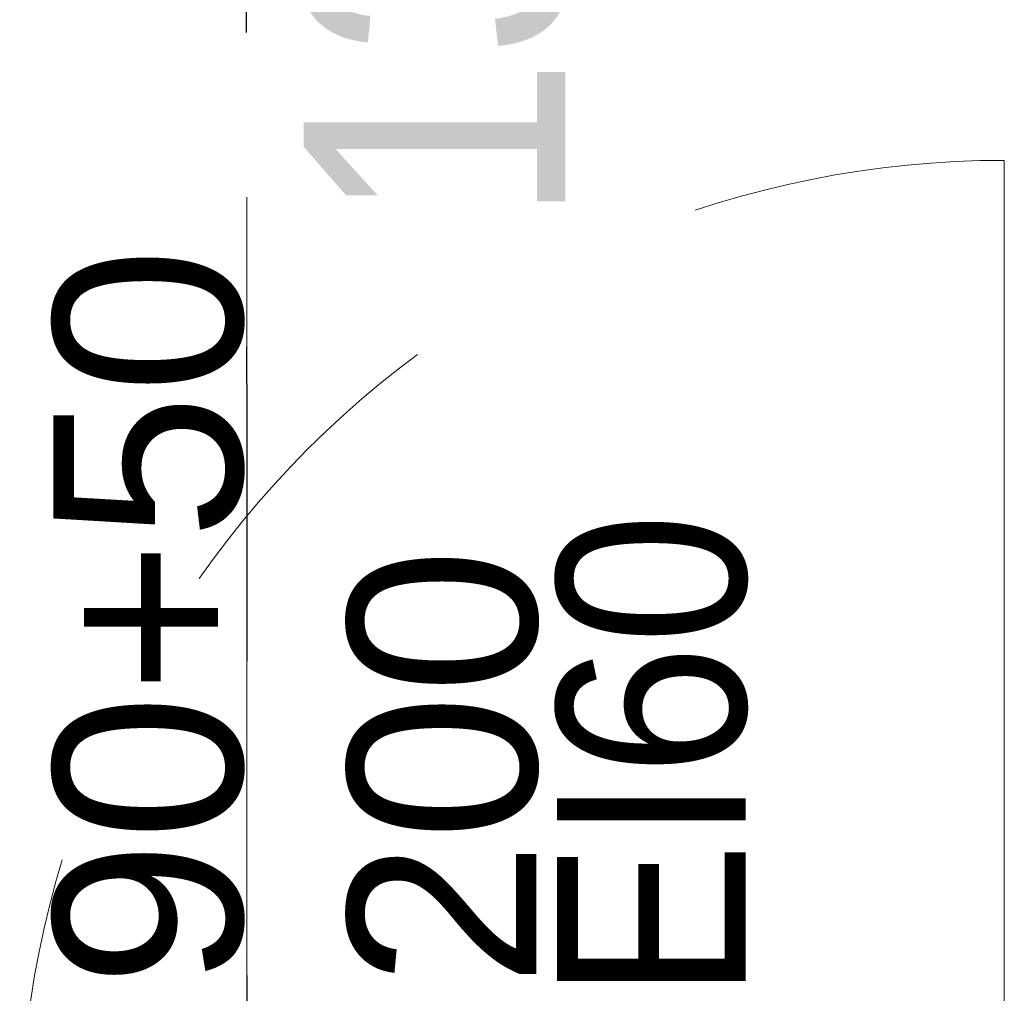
# Model space of a CAD drawing. Header units: centimetres. Extents: x -1631 to 21770, y -8842 to 3590.
# Tile 67 of 133: x 392 to 486, y 1035 to 1128. Entities that reach past the tile are written whole.
import ezdxf

# ---------------------------------------------------------------- set-up
doc = ezdxf.new("R2010")
doc.units = ezdxf.units.CM
doc.linetypes.add('Dash', pattern=[60, 30, -30])
for name, color, linetype, lineweight in [('A-DETL', 90, 'Continuous', 9), ('A-DOOR', 31, 'Continuous', 13), ('A-DOOR-HDLN', 31, 'Dash', 9), ('A-DOOR-IDEN', 31, 'Continuous', 13), ('G-ANNO-TEXT', 231, 'Continuous', 13)]:
    doc.layers.add(name, color=color, linetype=linetype, lineweight=lineweight)
doc.styles.add('Arial', font='arial.ttf', dxfattribs={"width": 0.9, "height": 18})
doc.styles.add('Arial Narrow_4', font='ARIALN.TTF', dxfattribs={"height": 25})
doc.styles.add('Arial_8', font='arial.ttf', dxfattribs={"height": 18})

# ---------------------------------------------------------------- blocks, each defined once
blk = doc.blocks.new('Schueco_FWS_ADS-75-SimplySmart_inw_Family-02 - FWS SI insert unit 90-2368450-6_piętro IV __13_80 m_ - stan projektowany')
at = {"layer": 'A-DOOR'}
blk.add_line((-72.3, -7.6), (-72.3, -101.55), dxfattribs=at)
at = {"layer": 'A-DOOR-HDLN'}
for centre, radius, start, end in [((-72.3, -7.6), 93.95, 270, 0), ((72.3, -7.6), 50.65, 180, 270)]:
    blk.add_arc(centre, radius, start, end, dxfattribs=at)
blk = doc.blocks.new('etykieta drzwi wymiar i kategoria - Aluprof Curtain Door - etykieta drzwi 1S góra-2374516-6_piętro IV __13_80 m_ - stan projektowany')
at = {"layer": 'A-DOOR-IDEN'}
for q in [(0, 0.59844), (0, -0.59844)]:
    blk.add_line((0, 0), q, dxfattribs=at)

msp = doc.modelspace()

# ---------------------------------------------------------------- linework, layer by layer
at = {"layer": 'A-DETL', "linetype": 'Dash', "lineweight": 25}
msp.add_open_spline([(-555.623, 1472.575), (-478.908, 1472.575), (-450.623, 1472.575), (-439.123, 1472.575), (-439.123, 1461.075), (-439.123, 1432.79), (-439.123, 1329.11), (-439.123, 1326.281), (-439.123, 1289.326), (-402.167, 1289.326), (-399.339, 1289.326), (54.377, 1289.326), (347.204, 1289.326), (391.666, 1289.326), (413.877, 1267.114), (413.877, 1211.148), (413.877, 1019.9)], degree=3, knots=[0, 0, 0, 0, 1.274059, 1.834911, 2.395763, 3.964714, 5.438832, 7.007784, 7.847024, 8.686264, 14.083246, 22.278473, 30.929004, 34.961158, 36.402966, 39.45005, 39.45005, 39.45005, 39.45005], dxfattribs=at)

# ---------------------------------------------------------------- block references
at = {"layer": 'A-DOOR', "rotation": 180}
msp.add_blockref('Schueco_FWS_ADS-75-SimplySmart_inw_Family-02 - FWS SI insert unit 90-2368450-6_piętro IV __13_80 m_ - stan projektowany', (413.877, 1013.376), dxfattribs=at)
at = {"layer": 'A-DOOR-IDEN', "xscale": 99.99999999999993, "yscale": 99.99999999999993, "zscale": 99.99999999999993}
msp.add_blockref('etykieta drzwi wymiar i kategoria - Aluprof Curtain Door - etykieta drzwi 1S góra-2374516-6_piętro IV __13_80 m_ - stan projektowany', (413.877, 1051.568), dxfattribs=at)

# ---------------------------------------------------------------- texts
at = {"layer": 'A-DOOR-IDEN', "insert": (418.598, 1036.01), "char_height": 18, "width": 70.8, "attachment_point": 4, "rotation": 90, "line_spacing_factor": 0.936439, "style": 'Arial_8'}
msp.add_mtext('\\pt127.00008,253.99998,381.00006,507.99996,635.00004,761.99994,889.00002,1015.99992,1143,1270.00008,1396.99998,1524.00006,1650.99996,1778.00004,1904.99994,2032.00002,2158.99992,2286,2413.00008,2539.99998,2667.00006,2793.99996,2921.00004,3047.99994,3175.00002,3301.99992,3429,3556.00008,3682.99998,3810.00006,3936.99996,4064.00004;90+50\\P200', dxfattribs=at)
at = {"layer": 'G-ANNO-TEXT', "color": 11, "insert": (419.287, 1108.822), "char_height": 25, "width": 104.939, "attachment_point": 1, "rotation": 90, "line_spacing_factor": 0.949189, "style": 'Arial Narrow_4'}
msp.add_mtext('\\pt127,254,381,508,635,762,889,1016,1143,1270,1397,1524,1651,1778,1905,2032,2159,2286,2413,2540,2667,2794,2921,3048,3175,3302,3429,3556,3683,3810,3937,4064;13,97 m', dxfattribs=at)
at = {"layer": 'G-ANNO-TEXT', "color": 1, "insert": (443.483, 1034.753), "char_height": 18, "width": 46.2681, "attachment_point": 1, "rotation": 90, "line_spacing_factor": 0.936439, "style": 'Arial'}
msp.add_mtext('\\pt114.3,228.6,342.9,457.2,571.5,685.8,800.1,914.4,1028.7,1143,1257.3,1371.6,1485.9,1600.2,1714.5,1828.8,1943.1,2057.4,2171.7,2286,2400.3,2514.6,2628.9,2743.2,2857.5,2971.8,3086.1,3200.4,3314.7,3429,3543.3,3657.6;EI60', dxfattribs=at)

doc.saveas('drawing.dxf')
